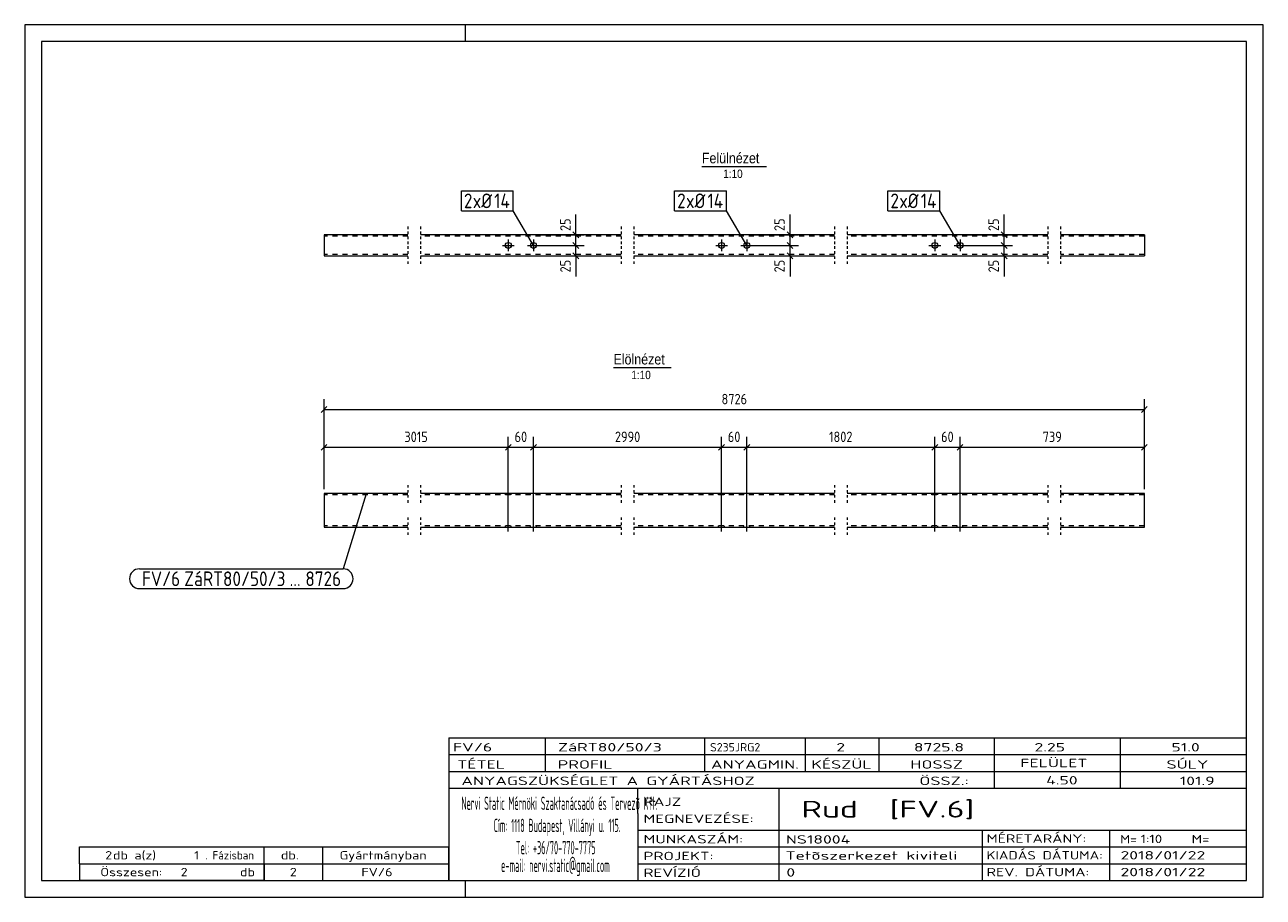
# Model space of a CAD drawing. Header units: millimetres. Extents: x 1 to 296, y 1 to 209.
import ezdxf

# ---------------------------------------------------------------- set-up
doc = ezdxf.new("R2010")
doc.units = ezdxf.units.MM
doc.header["$LTSCALE"] = 0.6
for name, pattern in [('XKITLINE00', [0]), ('XKITLINE01', [4, 1, -1, 1, -1]), ('XKITLINE02', [4, 2, -2])]:
    doc.linetypes.add(name, pattern=pattern)
for name, color, linetype, lineweight in [('Bolt', 7, 'Continuous', 0), ('BoltMark', 3, 'Continuous', 0), ('DrawingSheet', 5, 'Continuous', 0), ('OtherObjectType', 1, 'Continuous', 0), ('Part', 2, 'Continuous', 0), ('PartMark', 3, 'Continuous', 0), ('Z-DIMENSIONS', 1, 'Continuous', 0)]:
    doc.layers.add(name, color=color, linetype=linetype, lineweight=lineweight)
doc.styles.add('ARIAL', font='ARIAL.TTF')
doc.styles.add('ISOCPEUR', font='ISOCPEUR.TTF')

msp = doc.modelspace()

# ---------------------------------------------------------------- linework, layer by layer
at = {"layer": 'Bolt', "color": 3, "linetype": 'XKITLINE00', "lineweight": 0}
for p, q in [((114.78, 156.4), (117.58, 156.4)), ((116.18, 157.8), (116.18, 155)), ((120.78, 156.4), (123.58, 156.4)), ((122.18, 157.8), (122.18, 155)), ((165.58, 156.4), (168.38, 156.4)), ((166.98, 157.8), (166.98, 155)), ((171.58, 156.4), (174.38, 156.4)), ((172.98, 157.8), (172.98, 155)), ((216.38, 156.4), (219.18, 156.4)), ((217.78, 157.8), (217.78, 155)), ((222.38, 156.4), (225.18, 156.4)), ((223.78, 157.8), (223.78, 155)), ((116.18, 88.22), (116.18, 99.97)), ((122.18, 88.22), (122.18, 99.97)), ((166.98, 88.22), (166.98, 99.97)), ((172.98, 88.22), (172.98, 99.97)), ((217.78, 88.22), (217.78, 99.97)), ((223.78, 88.22), (223.78, 99.97)), ((115.48, 96.96), (115.48, 97.26)), ((116.88, 96.96), (116.88, 97.26)), ((121.48, 96.96), (121.48, 97.26)), ((122.88, 96.96), (122.88, 97.26)), ((166.28, 96.96), (166.28, 97.26)), ((167.68, 96.96), (167.68, 97.26)), ((172.28, 96.96), (172.28, 97.26)), ((173.68, 96.96), (173.68, 97.26)), ((217.08, 96.96), (217.08, 97.26)), ((218.48, 96.96), (218.48, 97.26)), ((223.08, 96.96), (223.08, 97.26)), ((224.48, 96.96), (224.48, 97.26)), ((115.48, 89.26), (115.48, 89.56)), ((116.88, 89.26), (116.88, 89.56)), ((121.48, 89.26), (121.48, 89.56)), ((122.88, 89.26), (122.88, 89.56)), ((166.28, 89.26), (166.28, 89.56)), ((167.68, 89.26), (167.68, 89.56)), ((172.28, 89.26), (172.28, 89.56)), ((173.68, 89.26), (173.68, 89.56)), ((217.08, 89.26), (217.08, 89.56)), ((218.48, 89.26), (218.48, 89.56)), ((223.08, 89.26), (223.08, 89.56)), ((224.48, 89.26), (224.48, 89.56))]:
    msp.add_line(p, q, dxfattribs=at)
for centre in [(116.18, 156.4), (122.18, 156.4), (166.98, 156.4), (172.98, 156.4), (217.78, 156.4), (223.78, 156.4)]:
    msp.add_circle(centre, 0.7, dxfattribs=at)
at = {"layer": 'BoltMark', "color": 7, "linetype": 'XKITLINE00', "lineweight": 0}
for p, q in [((105, 169.37), (117.33, 169.37)), ((105, 164.67), (105, 169.37)), ((117.33, 164.67), (117.33, 169.37)), ((155.8, 169.37), (168.13, 169.37)), ((155.8, 164.67), (155.8, 169.37)), ((168.13, 164.67), (168.13, 169.37)), ((206.6, 169.37), (218.93, 169.37)), ((206.6, 164.67), (206.6, 169.37)), ((218.93, 164.67), (218.93, 169.37)), ((105, 164.67), (117.33, 164.67)), ((122.18, 156.4), (117.33, 164.67)), ((155.8, 164.67), (168.13, 164.67)), ((172.98, 156.4), (168.13, 164.67)), ((206.6, 164.67), (218.93, 164.67)), ((223.78, 156.4), (218.93, 164.67))]:
    msp.add_line(p, q, dxfattribs=at)
at = {"layer": 'DrawingSheet', "color": 2, "linetype": 'XKITLINE00', "lineweight": 0}
for p, q in [((296, 209), (1, 209)), ((1, 209), (1, 1)), ((106, 205), (106, 209)), ((296, 1), (296, 209)), ((106, 1), (106, 5)), ((1, 1), (296, 1))]:
    msp.add_line(p, q, dxfattribs=at)
at = {"layer": 'DrawingSheet', "color": 3, "linetype": 'XKITLINE00', "lineweight": 0}
for p, q in [((292, 205), (5, 205)), ((5, 205), (5, 5)), ((292, 5), (292, 205)), ((5, 5), (292, 5))]:
    msp.add_line(p, q, dxfattribs=at)
at = {"layer": 'OtherObjectType', "color": 6, "linetype": 'XKITLINE00', "lineweight": 0}
for p, q in [((162.28, 175.22), (177.67, 175.22)), ((141.23, 127.26), (154.95, 127.26))]:
    msp.add_line(p, q, dxfattribs=at)
at = {"layer": 'OtherObjectType', "color": 7, "linetype": 'XKITLINE00', "lineweight": 0}
for p, q in [((102, 39), (292, 39)), ((102, 39), (102, 35)), ((102, 39), (292, 39)), ((125, 35), (125, 39)), ((163, 35), (163, 39)), ((187, 35), (187, 39)), ((204.5, 35), (204.5, 39)), ((232, 35), (232, 39)), ((262, 35), (262, 39)), ((292, 35), (292, 39)), ((102, 35), (292, 35)), ((102, 35), (102, 5)), ((102, 35), (292, 35)), ((125, 31), (125, 35)), ((163, 31), (163, 35)), ((187, 31), (187, 35)), ((204.5, 31), (204.5, 35)), ((232, 31), (232, 35)), ((262, 31), (262, 35)), ((292, 31), (292, 35)), ((102, 31), (292, 31)), ((232, 27), (232, 31)), ((262, 27), (262, 31)), ((292, 27), (292, 31)), ((102, 27), (292, 27)), ((147, 21), (147, 27)), ((180.7, 17), (180.7, 27)), ((292, 21), (292, 27)), ((147, 21), (147, 5)), ((292, 17), (292, 21)), ((147, 17), (292, 17)), ((180.7, 5), (180.7, 17)), ((229.16, 13), (229.16, 17)), ((259.5, 5), (259.5, 17)), ((292, 13), (292, 17)), ((14, 9), (14, 13)), ((14, 13), (58, 13)), ((14, 13), (58, 13)), ((58, 9), (58, 13)), ((58, 13), (102, 13)), ((58, 9), (58, 13)), ((72, 9), (72, 13)), ((102, 9), (102, 13)), ((147, 13), (292, 13)), ((229.16, 5), (229.16, 13)), ((292, 9), (292, 13)), ((14, 9), (58, 9)), ((14, 9), (14, 5)), ((14, 9), (58, 9)), ((58, 9), (58, 5)), ((58, 9), (102, 9)), ((58, 5), (58, 9)), ((72, 5), (72, 9)), ((102, 5), (102, 9)), ((147, 9), (292, 9)), ((292, 5), (292, 9)), ((58, 5), (14, 5)), ((58, 5), (102, 5)), ((102, 5), (292, 5)), ((139.5, 5), (292, 5))]:
    msp.add_line(p, q, dxfattribs=at)
at = {"layer": 'Part', "color": 2, "linetype": 'XKITLINE01', "lineweight": 0}
for p, q in [((92.27, 160.89), (92.27, 156.59)), ((95.28, 160.89), (95.28, 156.59)), ((143.07, 160.89), (143.07, 156.59)), ((146.08, 160.89), (146.08, 156.59)), ((193.87, 160.89), (193.87, 156.59)), ((196.88, 160.89), (196.88, 156.59)), ((244.67, 160.89), (244.67, 156.59)), ((247.68, 160.89), (247.68, 156.59)), ((92.27, 156.19), (92.27, 151.89)), ((95.28, 156.19), (95.28, 151.89)), ((143.07, 156.19), (143.07, 151.89)), ((146.08, 156.19), (146.08, 151.89)), ((193.87, 156.19), (193.87, 151.89)), ((196.88, 156.19), (196.88, 151.89)), ((244.67, 156.19), (244.67, 151.89)), ((247.68, 156.19), (247.68, 151.89)), ((92.27, 99.26), (92.27, 94.96)), ((95.28, 99.26), (95.28, 94.96)), ((143.07, 99.26), (143.07, 94.96)), ((146.08, 99.26), (146.08, 94.96)), ((193.87, 99.26), (193.87, 94.96)), ((196.88, 99.26), (196.88, 94.96)), ((244.67, 99.26), (244.67, 94.96)), ((247.68, 99.26), (247.68, 94.96)), ((92.27, 91.56), (92.27, 87.26)), ((95.28, 91.56), (95.28, 87.26)), ((143.07, 91.56), (143.07, 87.26)), ((146.08, 91.56), (146.08, 87.26)), ((193.87, 91.56), (193.87, 87.26)), ((196.88, 91.56), (196.88, 87.26)), ((244.67, 91.56), (244.67, 87.26)), ((247.68, 91.56), (247.68, 87.26))]:
    msp.add_line(p, q, dxfattribs=at)
at = {"layer": 'Part', "color": 2, "linetype": 'XKITLINE00', "lineweight": 0}
for p, q in [((72.28, 158.89), (72.28, 153.89)), ((92.28, 158.89), (72.28, 158.89)), ((143.08, 158.89), (95.28, 158.89)), ((193.88, 158.89), (146.08, 158.89)), ((244.68, 158.89), (196.88, 158.89)), ((267.68, 158.89), (247.68, 158.89)), ((267.68, 158.89), (267.68, 153.89)), ((72.28, 153.89), (92.28, 153.89)), ((95.28, 153.89), (143.08, 153.89)), ((146.08, 153.89), (193.88, 153.89)), ((196.88, 153.89), (244.68, 153.89)), ((247.68, 153.89), (267.68, 153.89)), ((72.28, 97.26), (72.28, 89.26)), ((92.28, 97.26), (72.28, 97.26)), ((143.08, 97.26), (95.28, 97.26)), ((193.88, 97.26), (146.08, 97.26)), ((244.68, 97.26), (196.88, 97.26)), ((267.68, 97.26), (247.68, 97.26)), ((267.68, 89.26), (267.68, 97.26)), ((72.28, 89.26), (92.28, 89.26)), ((95.28, 89.26), (143.08, 89.26)), ((146.08, 89.26), (193.88, 89.26)), ((196.88, 89.26), (244.68, 89.26)), ((247.68, 89.26), (267.68, 89.26))]:
    msp.add_line(p, q, dxfattribs=at)
at = {"layer": 'Part', "color": 7, "linetype": 'XKITLINE02', "lineweight": 0}
for p, q in [((92.28, 158.59), (72.28, 158.59)), ((143.08, 158.59), (95.28, 158.59)), ((193.88, 158.59), (146.08, 158.59)), ((244.68, 158.59), (196.88, 158.59)), ((267.68, 158.59), (247.68, 158.59)), ((92.28, 154.19), (72.28, 154.19)), ((143.08, 154.19), (95.28, 154.19)), ((193.88, 154.19), (146.08, 154.19)), ((244.68, 154.19), (196.88, 154.19)), ((267.68, 154.19), (247.68, 154.19)), ((92.28, 96.96), (72.28, 96.96)), ((143.08, 96.96), (95.28, 96.96)), ((193.88, 96.96), (146.08, 96.96)), ((244.68, 96.96), (196.88, 96.96)), ((267.68, 96.96), (247.68, 96.96)), ((92.28, 89.56), (72.28, 89.56)), ((143.08, 89.56), (95.28, 89.56)), ((193.88, 89.56), (146.08, 89.56)), ((244.68, 89.56), (196.88, 89.56)), ((267.68, 89.56), (247.68, 89.56))]:
    msp.add_line(p, q, dxfattribs=at)
at = {"layer": 'PartMark', "color": 7, "linetype": 'XKITLINE00', "lineweight": 0}
for p, q in [((82.3, 97.21), (76.86, 79.28)), ((28.3, 79.28), (76.86, 79.28)), ((28.3, 74.58), (76.86, 74.58))]:
    msp.add_line(p, q, dxfattribs=at)
for centre, start, end in [((28.3, 76.93), 90, 270), ((76.86, 76.93), 270, 90)]:
    msp.add_arc(centre, 2.35, start, end, dxfattribs=at)
at = {"layer": 'Z-DIMENSIONS', "color": 7, "linetype": 'XKITLINE00', "lineweight": 0}
for p, q in [((132.28, 158.89), (132.28, 163.78)), ((132.28, 158.89), (132.28, 163.78)), ((183.28, 158.89), (183.28, 163.78)), ((183.28, 158.89), (183.28, 163.78)), ((234.28, 158.89), (234.28, 163.78)), ((234.28, 158.89), (234.28, 163.78)), ((131.57, 159.6), (132.98, 158.19)), ((182.57, 159.6), (183.98, 158.19)), ((233.57, 159.6), (234.98, 158.19)), ((123.18, 158.89), (134.28, 158.89)), ((123.18, 156.4), (134.28, 156.4)), ((123.18, 156.4), (134.28, 156.4)), ((131.57, 157.11), (132.98, 155.69)), ((131.57, 157.11), (132.98, 155.69)), ((132.28, 156.4), (132.28, 158.89)), ((132.28, 153.89), (132.28, 156.4)), ((173.98, 158.89), (185.28, 158.89)), ((173.98, 156.4), (185.28, 156.4)), ((173.98, 156.4), (185.28, 156.4)), ((182.57, 157.11), (183.98, 155.69)), ((182.57, 157.11), (183.98, 155.69)), ((183.28, 156.4), (183.28, 158.89)), ((183.28, 153.89), (183.28, 156.4)), ((224.78, 158.89), (236.28, 158.89)), ((224.78, 156.4), (236.28, 156.4)), ((224.78, 156.4), (236.28, 156.4)), ((233.57, 157.11), (234.98, 155.69)), ((233.57, 157.11), (234.98, 155.69)), ((234.28, 156.4), (234.28, 158.89)), ((234.28, 153.89), (234.28, 156.4)), ((123.18, 153.89), (134.28, 153.89)), ((131.57, 154.6), (132.98, 153.19)), ((132.28, 153.89), (132.28, 149.01)), ((132.28, 153.89), (132.28, 149.01)), ((173.98, 153.89), (185.28, 153.89)), ((182.57, 154.6), (183.98, 153.19)), ((183.28, 153.89), (183.28, 149.01)), ((183.28, 153.89), (183.28, 149.01)), ((224.78, 153.89), (236.28, 153.89)), ((233.57, 154.6), (234.98, 153.19)), ((234.28, 153.89), (234.28, 149.01)), ((234.28, 153.89), (234.28, 149.01)), ((72.28, 98.26), (72.28, 119.76)), ((267.68, 98.26), (267.68, 119.76)), ((72.98, 117.97), (71.57, 116.55)), ((72.28, 117.26), (267.68, 117.26)), ((268.38, 117.97), (266.97, 116.55)), ((72.28, 98.26), (72.28, 110.76)), ((116.18, 99.61), (116.18, 110.76)), ((116.18, 99.61), (116.18, 110.76)), ((122.18, 99.61), (122.18, 110.76)), ((122.18, 99.61), (122.18, 110.76)), ((166.98, 99.61), (166.98, 110.76)), ((166.98, 99.61), (166.98, 110.76)), ((172.98, 99.61), (172.98, 110.76)), ((172.98, 99.61), (172.98, 110.76)), ((217.78, 99.61), (217.78, 110.76)), ((217.78, 99.61), (217.78, 110.76)), ((223.78, 99.61), (223.78, 110.76)), ((223.78, 99.61), (223.78, 110.76)), ((267.68, 98.26), (267.68, 110.76)), ((72.98, 108.97), (71.57, 107.55)), ((72.28, 108.26), (116.18, 108.26)), ((116.88, 108.97), (115.47, 107.55)), ((116.88, 108.97), (115.47, 107.55)), ((116.18, 108.26), (122.18, 108.26)), ((122.88, 108.97), (121.47, 107.55)), ((122.88, 108.97), (121.47, 107.55)), ((122.18, 108.26), (166.98, 108.26)), ((167.68, 108.97), (166.27, 107.55)), ((167.68, 108.97), (166.27, 107.55)), ((166.98, 108.26), (172.98, 108.26)), ((173.68, 108.97), (172.27, 107.55)), ((173.68, 108.97), (172.27, 107.55)), ((172.98, 108.26), (217.78, 108.26)), ((218.48, 108.97), (217.07, 107.55)), ((218.48, 108.97), (217.07, 107.55)), ((217.78, 108.26), (223.78, 108.26)), ((224.48, 108.97), (223.07, 107.55)), ((224.48, 108.97), (223.07, 107.55)), ((223.78, 108.26), (267.68, 108.26)), ((268.38, 108.97), (266.97, 107.55))]:
    msp.add_line(p, q, dxfattribs=at)
at = {"layer": 'Z-DIMENSIONS', "color": 3}
for p in [(132.28, 158.89), (132.28, 156.4), (132.28, 156.4), (183.28, 158.89), (183.28, 156.4), (183.28, 156.4), (234.28, 158.89), (234.28, 156.4), (234.28, 156.4), (132.28, 153.89), (183.28, 153.89), (234.28, 153.89), (72.28, 117.26), (267.68, 117.26), (72.28, 108.26), (116.18, 108.26), (116.18, 108.26), (122.18, 108.26), (122.18, 108.26), (166.98, 108.26), (166.98, 108.26), (172.98, 108.26), (172.98, 108.26), (217.78, 108.26), (217.78, 108.26), (223.78, 108.26), (223.78, 108.26), (267.68, 108.26)]:
    msp.add_point(p, dxfattribs=at)

# ---------------------------------------------------------------- texts
at = {"layer": 'BoltMark', "color": 3, "style": 'ISOCPEUR', "width": 0.85}
for s, p in [('2', (105.6, 165.27)), ('xØ', (107.71, 165.27)), ('14', (112.82, 165.27)), ('2', (156.4, 165.27)), ('xØ', (158.51, 165.27)), ('14', (163.62, 165.27)), ('2', (207.2, 165.27)), ('xØ', (209.31, 165.27)), ('14', (214.42, 165.27))]:
    msp.add_text(s, height=3.5, dxfattribs=at).set_placement(p)
at = {"layer": 'OtherObjectType', "color": 6, "style": 'ARIAL', "width": 0.85}
for s, height, p in [('Felülnézet', 2.5, (162.28, 175.97)), ('1:10', 2, (167.38, 172.47)), ('Elölnézet', 2.5, (141.23, 128.01)), ('1:10', 2, (145.49, 124.51))]:
    msp.add_text(s, height=height, dxfattribs=at).set_placement(p)
at = {"layer": 'OtherObjectType', "color": 7, "style": 'ISOCPEUR'}
for s, height, width, p in [('FV/6', 2, 1.525501, (103, 35.76)), ('ZáRT80/50/3', 2, 1.525501, (128, 35.76)), ('S235JRG2', 2, 1.02, (164.22, 35.76)), ('2', 2, 1.525501, (194.32, 35.76)), ('8725.8', 2, 1.525501, (212.78, 35.76)), ('2.25', 2, 1.525501, (241.51, 35.76)), ('51.0', 2, 1.525501, (274.14, 35.76)), ('TÉTEL', 2, 1.525501, (104, 31.66)), ('PROFIL', 2, 1.525501, (127.96, 31.66)), ('ANYAGMIN.', 2, 1.525501, (164.47, 31.66)), ('KÉSZÜL', 2, 1.525501, (188.37, 31.66)), ('HOSSZ', 2, 1.525501, (211.96, 31.66)), ('FELÜLET', 2, 1.525501, (238.13, 32)), ('SÚLY', 2, 1.525501, (272.96, 31.66)), ('ANYAGSZÜKSÉGLET A GYÁRTÁSHOZ', 2, 1.525501, (105, 27.75)), ('ÖSSZ.:', 2, 1.525501, (214.1, 27.75)), ('4.50', 2, 1.525501, (244.28, 27.88)), ('101.9', 2, 1.525501, (276.13, 27.75)), ('Nervi Static Mérnöki\xa0Szaktanácsadó\xa0és\xa0Tervezõ Kft.', 3.1765, 0.403093, (105, 21.82)), ('RAJZ', 2, 1.445, (148.38, 22.78)), ('Rud  [FV.6]', 4, 1.474651, (186, 20)), ('MEGNEVEZÉSE:', 2, 1.445, (148.38, 18.72)), ('Cím:\xa01118 Budapest, Villányi u. 115.', 3.1765, 0.403093, (112.69, 16.53)), ('MUNKASZÁM:', 2, 1.445, (148.38, 13.84)), ('NS18004', 2, 1.525501, (182.28, 13.78)), ('MÉRETARÁNY:', 2, 1.36, (230.1, 14)), ('M=', 2, 1.211571, (261.91, 13.84)), ('1:10', 2, 1.275, (266.79, 13.9)), ('M=', 2, 1.275, (278.95, 13.87)), ('2', 2, 1.211571, (20.14, 10)), ('db a(z)', 2, 1.211571, (22, 10)), ('1', 2, 1.211571, (41.35, 10)), ('. Fázisban', 2, 0.935, (44, 10)), ('db.', 2, 1.211571, (62, 10)), ('Gyártmányban', 2, 1.211571, (76, 10)), ('Tel:\xa0+36/70-770-7775', 3.1765, 0.403093, (117.97, 11.24)), ('PROJEKT:', 2, 1.445, (148.38, 9.84)), ('Tetõszerkezet kiviteli ', 2, 1.525501, (182.2, 9.94)), ('KIADÁS DÁTUMA:', 2, 1.275, (230.1, 10)), ('2018/01/22', 2, 1.525501, (262, 10)), ('e-mail:\xa0nervi.static@gmail.com', 3.1765, 0.403093, (114.45, 7)), ('Összesen:            db', 2, 1.211571, (19, 6)), ('2', 2, 1.211571, (38.14, 6)), ('2', 2, 1.211571, (64.14, 6)), ('FV/6', 2, 1.211571, (81.18, 6)), ('REVÍZIÓ', 2, 1.445, (148.38, 5.84)), ('0', 2, 1.525501, (182.41, 5.92)), ('REV. DÁTUMA:', 2, 1.36, (230.1, 6)), ('2018/01/22', 2, 1.525501, (262, 6))]:
    msp.add_text(s, height=height, dxfattribs=dict(at, width=width)).set_placement(p)
at = {"layer": 'PartMark', "color": 3, "style": 'ISOCPEUR', "width": 0.85}
for s, p in [('FV/6', (28.9, 75.18)), ('ZáRT80/50/3', (38.97, 75.18)), ('8726', (67.84, 75.18)), ('...', (64.09, 75.18))]:
    msp.add_text(s, height=3.5, dxfattribs=at).set_placement(p)
at = {"layer": 'Z-DIMENSIONS', "color": 3, "style": 'ISOCPEUR', "width": 0.85}
for p in [(131.03, 159.83), (182.03, 159.83), (233.03, 159.83), (131.03, 149.95), (182.03, 149.95), (233.03, 149.95)]:
    msp.add_text('25', height=2.5, rotation=90.0002, dxfattribs=at).set_placement(p)
for s, p in [('8726', (166.97, 118.51)), ('3015', (91.43, 109.51)), ('60', (117.67, 109.51)), ('2990', (141.57, 109.51)), ('60', (168.47, 109.51)), ('1802', (192.58, 109.51)), ('60', (219.27, 109.51)), ('739', (243.47, 109.51))]:
    msp.add_text(s, height=2.5, dxfattribs=at).set_placement(p)

doc.saveas('drawing.dxf')
